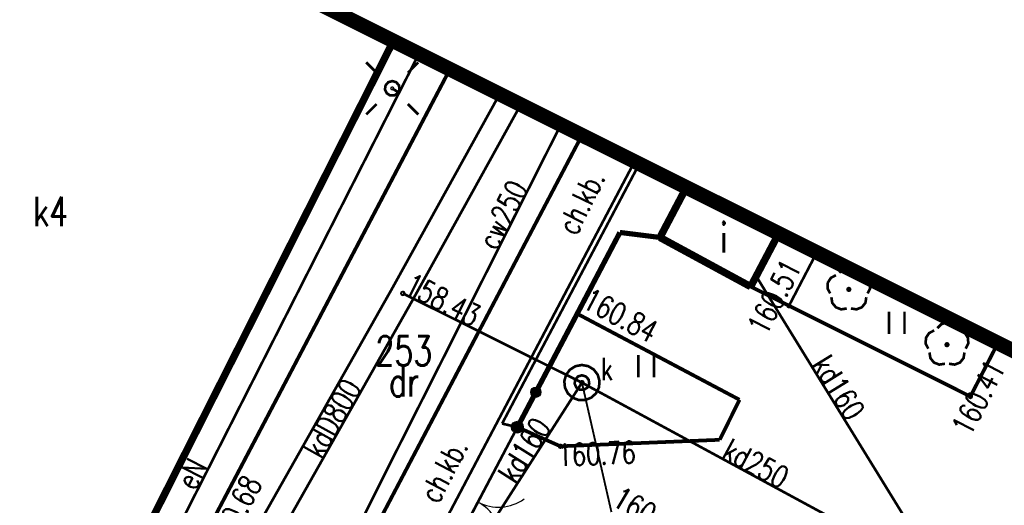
# Model space of a CAD drawing. Extents: x 0 to 7432618, y -40 to 5712028.
# Tile 56 of 165: x 7430702 to 7430735, y 5711553 to 5711569. Entities that reach past the tile are written whole.
import ezdxf
from ezdxf.enums import TextEntityAlignment as Align

# ---------------------------------------------------------------- set-up
doc = ezdxf.new("R2010")
doc.units = 0
doc.header["$MEASUREMENT"] = 0
for name, pattern in [('0', [1.5, 1, -0.5]), ('2218', [1, 0.5, -0.5]), ('3901', [0])]:
    doc.linetypes.add(name, pattern=pattern)
for name, color, linetype in [('Dzialki', 7, 'Continuous'), ('EGBB_E_T_0', 7, 'Continuous'), ('EGBB_L_0', 7, 'Continuous'), ('Numery_dzialek', 7, 'Continuous'), ('OTK_E_T_1', 7, 'Continuous'), ('OTK_L_0', 7, 'Continuous'), ('OTK_L_1', 7, 'Continuous'), ('OTK_L_2', 7, 'Continuous'), ('OTK_L_4', 7, 'Continuous'), ('OTO_L_0', 7, 'Continuous'), ('OTO_L_1', 7, 'Continuous'), ('OTR_T_0', 7, 'Continuous'), ('OTZ_L_3', 7, 'Continuous'), ('OTZ_T_0', 7, 'Continuous'), ('SUCP_E_T_0', 7, 'Continuous'), ('SUCP_L_0', 7, 'Continuous'), ('SUE_T_3', 7, 'Continuous'), ('SUEP_E_T_0', 7, 'Continuous'), ('SUEP_L_0', 7, 'Continuous'), ('SUKP_E_T_0', 7, 'Continuous'), ('SUKP_L_0', 7, 'Continuous'), ('SUKR_T_0', 7, 'Continuous'), ('SUP_E_T_1', 7, 'Continuous'), ('SUP_L_1', 7, 'Continuous'), ('SUP_T_4', 7, 'Continuous'), ('Uzytki', 7, 'Continuous'), ('zakres', 7, 'Continuous')]:
    doc.layers.add(name, color=color, linetype=linetype)
doc.styles.add('STYL_ARIAL', font='simplex', dxfattribs={"width": 0.75, "oblique": 0.1})

# ---------------------------------------------------------------- blocks, each defined once
blk = doc.blocks.new('OTOB')
at = {"color": 0}
for centre, start, end in [((-1.5, 0), 0, 63.2606), ((1.5, 0), 116.7394, 180)]:
    blk.add_arc(centre, 1.5, start, end, dxfattribs=at)
blk = doc.blocks.new('KOGR')
at = {"color": 0}
for radius in [0.2, 0.18, 0.16, 0.14, 0.12, 0.1, 0.08, 0.06, 0.04, 0.02]:
    blk.add_circle((0, 0), radius, dxfattribs=at)

msp = doc.modelspace()

# ---------------------------------------------------------------- linework, layer by layer
at = {"layer": 'Dzialki', "color": 18, "true_color": 0x000000, "const_width": 0.09}
for points in [[(7430700.71, 5711541.17), (7430714.541, 5711568.566)], [(7430708.41, 5711537.33), (7430722.719, 5711564.479)]]:
    msp.add_lwpolyline(points, dxfattribs=at)
at = {"layer": 'EGBB_L_0', "color": 18, "true_color": 0x000000, "const_width": 0.25}
for points in [[(7430700.691, 5711541.163), (7430714.528, 5711568.572)], [(7430724.477, 5711563.601), (7430723.58, 5711561.9)], [(7430723.58, 5711561.9), (7430726.66, 5711560.23)], [(7430726.66, 5711560.23), (7430727.612, 5711562.035)]]:
    msp.add_lwpolyline(points, dxfattribs=at)
at = {"layer": 'OTK_L_0', "color": 18, "linetype": '0', "true_color": 0x000000, "const_width": 0.09}
for points in [[(7430716.449, 5711567.612), (7430709.31, 5711554.03)], [(7430713.76, 5711551.73), (7430720.933, 5711565.372)], [(7430709.31, 5711554.03), (7430708.043, 5711551.622)]]:
    msp.add_lwpolyline(points, dxfattribs=at)
at = {"layer": 'OTK_L_1', "color": 18, "true_color": 0x000000, "const_width": 0.125}
for points in [[(7430709.31, 5711554.03), (7430716.449, 5711567.612)], [(7430720.933, 5711565.372), (7430713.76, 5711551.73)], [(7430726.66, 5711560.23), (7430727.96, 5711559.58)], [(7430720.77, 5711559.31), (7430726.28, 5711556.39)], [(7430727.96, 5711559.58), (7430734.12, 5711556.5)], [(7430734.12, 5711556.5), (7430735.055, 5711558.315)], [(7430726.28, 5711556.39), (7430725.61, 5711555.03)], [(7430720.2, 5711554.81), (7430718.74, 5711555.46)], [(7430725.61, 5711555.03), (7430720.2, 5711554.81)], [(7430708.043, 5711551.622), (7430709.31, 5711554.03)]]:
    msp.add_lwpolyline(points, dxfattribs=at)
at = {"layer": 'OTK_L_2', "color": 18, "linetype": '0', "true_color": 0x000000, "const_width": 0.09}
for points in [[(7430714.528, 5711568.572), (7430700.691, 5711541.163)], [(7430709.31, 5711554.03), (7430716.449, 5711567.612)], [(7430720.933, 5711565.372), (7430713.76, 5711551.73)], [(7430718.22, 5711555.58), (7430722.879, 5711564.4)], [(7430727.612, 5711562.035), (7430726.66, 5711560.23)], [(7430727.96, 5711559.58), (7430728.903, 5711561.389)], [(7430726.66, 5711560.23), (7430727.96, 5711559.58)], [(7430716.06, 5711550.37), (7430718.74, 5711555.46)], [(7430718.74, 5711555.46), (7430718.22, 5711555.58)], [(7430708.043, 5711551.622), (7430709.31, 5711554.03)]]:
    msp.add_lwpolyline(points, dxfattribs=at)
at = {"layer": 'OTK_L_4', "color": 18, "linetype": '0', "true_color": 0x000000, "const_width": 0.09}
for points in [[(7430722.22, 5711562.07), (7430720.77, 5711559.31)], [(7430723.58, 5711561.9), (7430722.22, 5711562.07)], [(7430726.66, 5711560.23), (7430723.58, 5711561.9)], [(7430727.96, 5711559.58), (7430726.66, 5711560.23)], [(7430720.77, 5711559.31), (7430726.28, 5711556.39)], [(7430734.12, 5711556.5), (7430727.96, 5711559.58)], [(7430735.055, 5711558.315), (7430734.12, 5711556.5)], [(7430726.28, 5711556.39), (7430725.61, 5711555.03)], [(7430718.74, 5711555.46), (7430716.64, 5711551.48)], [(7430720.2, 5711554.81), (7430718.74, 5711555.46)], [(7430725.61, 5711555.03), (7430720.2, 5711554.81)]]:
    msp.add_lwpolyline(points, dxfattribs=at)
at = {"layer": 'OTO_L_0', "color": 18, "linetype": '3901', "true_color": 0x000000, "const_width": 0.175}
for points in [[(7430722.22, 5711562.07), (7430720.77, 5711559.31)], [(7430723.58, 5711561.9), (7430722.22, 5711562.07)], [(7430720.77, 5711559.31), (7430718.74, 5711555.46)]]:
    msp.add_lwpolyline(points, dxfattribs=at)
at = {"layer": 'OTO_L_0', "color": 18, "true_color": 0x000000}
for radius in [0.175, 0.158, 0.14, 0.122, 0.105, 0.0875, 0.07, 0.0525, 0.035]:
    msp.add_circle((7430719.365, 5711556.646), radius, dxfattribs=at)
at = {"layer": 'OTO_L_1', "color": 18, "true_color": 0x000000, "const_width": 0.09}
for points in [[(7430718.74, 5711555.46), (7430716.06, 5711550.37)], [(7430716.06, 5711550.37), (7430718.74, 5711555.46)]]:
    msp.add_lwpolyline(points, dxfattribs=at)
at = {"layer": 'OTR_T_0', "color": 18, "true_color": 0x000000, "const_width": 0.09}
for points in [[(7430727.96, 5711559.625), (7430727.992, 5711559.612), (7430728.005, 5711559.58), (7430727.992, 5711559.548), (7430727.96, 5711559.535), (7430727.928, 5711559.548), (7430727.915, 5711559.58), (7430727.928, 5711559.612), (7430727.96, 5711559.625)], [(7430720.77, 5711559.355), (7430720.802, 5711559.342), (7430720.815, 5711559.31), (7430720.802, 5711559.278), (7430720.77, 5711559.265), (7430720.738, 5711559.278), (7430720.725, 5711559.31), (7430720.738, 5711559.342), (7430720.77, 5711559.355)], [(7430734.12, 5711556.545), (7430734.152, 5711556.532), (7430734.165, 5711556.5), (7430734.152, 5711556.468), (7430734.12, 5711556.455), (7430734.088, 5711556.468), (7430734.075, 5711556.5), (7430734.088, 5711556.532), (7430734.12, 5711556.545)], [(7430720.2, 5711554.855), (7430720.232, 5711554.842), (7430720.245, 5711554.81), (7430720.232, 5711554.778), (7430720.2, 5711554.765), (7430720.168, 5711554.778), (7430720.155, 5711554.81), (7430720.168, 5711554.842), (7430720.2, 5711554.855)]]:
    msp.add_lwpolyline(points, dxfattribs=at)
at = {"layer": 'OTZ_L_3', "color": 18, "linetype": '0', "true_color": 0x000000, "const_width": 0.09}
for points in [[(7430728.903, 5711561.389), (7430727.96, 5711559.58)], [(7430720.77, 5711559.31), (7430718.74, 5711555.46)], [(7430726.28, 5711556.39), (7430720.77, 5711559.31)], [(7430727.96, 5711559.58), (7430734.12, 5711556.5)], [(7430731.357, 5711558.625), (7430731.357, 5711559.375)], [(7430731.883, 5711558.625), (7430731.883, 5711559.375)], [(7430734.12, 5711556.5), (7430735.055, 5711558.315)], [(7430722.848, 5711557.155), (7430722.848, 5711557.905)], [(7430723.372, 5711557.155), (7430723.372, 5711557.905)], [(7430725.61, 5711555.03), (7430726.28, 5711556.39)], [(7430718.74, 5711555.46), (7430720.2, 5711554.81)], [(7430720.2, 5711554.81), (7430725.61, 5711555.03)]]:
    msp.add_lwpolyline(points, dxfattribs=at)
at = {"layer": 'OTZ_T_0', "color": 96, "true_color": 0x008000, "const_width": 0.09}
for points in [[(7430729.357, 5711560.001), (7430729.269, 5711560.174), (7430729.28, 5711560.367), (7430729.385, 5711560.53), (7430729.557, 5711560.618)], [(7430729.669, 5711560.699), (7430729.806, 5711560.836), (7430729.94, 5711560.872)], [(7430730.428, 5711560.618), (7430730.601, 5711560.53), (7430730.605, 5711560.539)], [(7430730.605, 5711560.539), (7430730.706, 5711560.367), (7430730.717, 5711560.174), (7430730.629, 5711560.001)], [(7430729.993, 5711560.181), (7430730.025, 5711560.168), (7430730.038, 5711560.136), (7430730.025, 5711560.104), (7430729.993, 5711560.091), (7430729.961, 5711560.104), (7430729.948, 5711560.136), (7430729.961, 5711560.168), (7430729.993, 5711560.181)], [(7430729.924, 5711559.489), (7430729.733, 5711559.459), (7430729.552, 5711559.529), (7430729.43, 5711559.679), (7430729.399, 5711559.871)], [(7430730.586, 5711559.871), (7430730.556, 5711559.679), (7430730.434, 5711559.529), (7430730.253, 5711559.459), (7430730.062, 5711559.489)], [(7430733.001, 5711558.822), (7430733.138, 5711558.959), (7430733.325, 5711559.009), (7430733.512, 5711558.959), (7430733.649, 5711558.822)], [(7430732.689, 5711558.125), (7430732.601, 5711558.298), (7430732.612, 5711558.491), (7430732.717, 5711558.653), (7430732.89, 5711558.742)], [(7430733.761, 5711558.742), (7430733.933, 5711558.653), (7430734.038, 5711558.491), (7430734.049, 5711558.298), (7430733.961, 5711558.125)], [(7430733.325, 5711558.304), (7430733.357, 5711558.291), (7430733.37, 5711558.259), (7430733.357, 5711558.227), (7430733.325, 5711558.214), (7430733.293, 5711558.227), (7430733.28, 5711558.259), (7430733.293, 5711558.291), (7430733.325, 5711558.304)], [(7430733.256, 5711557.613), (7430733.065, 5711557.583), (7430732.884, 5711557.652), (7430732.762, 5711557.803), (7430732.732, 5711557.994)], [(7430733.919, 5711557.994), (7430733.888, 5711557.803), (7430733.766, 5711557.652), (7430733.585, 5711557.583), (7430733.394, 5711557.613)]]:
    msp.add_lwpolyline(points, dxfattribs=at)
at = {"layer": 'SUCP_L_0', "color": 6, "true_color": 0xed00ed, "const_width": 0.09}
for points in [[(7430720.215, 5711565.73), (7430714.55, 5711554.49)], [(7430714.55, 5711554.49), (7430702.4, 5711530.21)]]:
    msp.add_lwpolyline(points, dxfattribs=at)
at = {"layer": 'SUE_T_3', "color": 18, "true_color": 0x000000, "const_width": 0.09}
for points in [[(7430713.96, 5711567.49), (7430713.606, 5711567.844)], [(7430715.02, 5711567.49), (7430715.374, 5711567.844)], [(7430714.49, 5711567.21), (7430714.625, 5711567.17), (7430714.717, 5711567.064), (7430714.737, 5711566.924), (7430714.679, 5711566.796), (7430714.56, 5711566.72), (7430714.42, 5711566.72), (7430714.301, 5711566.796), (7430714.242, 5711566.924), (7430714.263, 5711567.064), (7430714.355, 5711567.17), (7430714.49, 5711567.21)], [(7430714.49, 5711566.985), (7430714.508, 5711566.978), (7430714.515, 5711566.96), (7430714.508, 5711566.942), (7430714.49, 5711566.935), (7430714.472, 5711566.942), (7430714.465, 5711566.96), (7430714.472, 5711566.978), (7430714.49, 5711566.985)], [(7430713.96, 5711566.43), (7430713.606, 5711566.076)], [(7430715.02, 5711566.43), (7430715.374, 5711566.076)]]:
    msp.add_lwpolyline(points, dxfattribs=at)
at = {"layer": 'SUEP_L_0', "color": 1, "true_color": 0xff0000, "const_width": 0.09}
for points in [[(7430714.72, 5711566.81), (7430715.396, 5711568.138)], [(7430714.49, 5711566.96), (7430714.72, 5711566.81)], [(7430714.49, 5711566.96), (7430714.72, 5711566.81)], [(7430702.09, 5711541.93), (7430714.72, 5711566.81)]]:
    msp.add_lwpolyline(points, dxfattribs=at)
at = {"layer": 'SUKP_L_0', "color": 36, "true_color": 0x803300, "const_width": 0.09}
for points in [[(7430714.501, 5711560.195), (7430718.138, 5711566.769)], [(7430718.854, 5711566.411), (7430715.199, 5711559.805)], [(7430726.847, 5711560.585), (7430733.15, 5711550.35)], [(7430699.992, 5711534.537), (7430714.501, 5711560.195)], [(7430714.85, 5711560), (7430720.93, 5711556.97)], [(7430715.199, 5711559.805), (7430700.688, 5711534.143)], [(7430715, 5711547.71), (7430720.93, 5711556.97)], [(7430720.93, 5711556.97), (7430733.15, 5711550.35)]]:
    msp.add_lwpolyline(points, dxfattribs=at)
at = {"layer": 'SUKR_T_0', "color": 36, "true_color": 0x803300, "const_width": 0.065}
for points in [[(7430714.85, 5711560.062), (7430714.894, 5711560.044), (7430714.912, 5711560), (7430714.894, 5711559.956), (7430714.85, 5711559.938), (7430714.806, 5711559.956), (7430714.787, 5711560), (7430714.806, 5711560.044), (7430714.85, 5711560.062)], [(7430720.93, 5711557.032), (7430720.974, 5711557.014), (7430720.992, 5711556.97), (7430720.974, 5711556.926), (7430720.93, 5711556.907), (7430720.886, 5711556.926), (7430720.867, 5711556.97), (7430720.886, 5711557.014), (7430720.93, 5711557.032)], [(7430720.93, 5711556.97), (7430721.932, 5711552.576)]]:
    msp.add_lwpolyline(points, dxfattribs=at)
at = {"layer": 'SUP_L_1', "color": 36, "true_color": 0x803300, "const_width": 0.09}
msp.add_lwpolyline([(7430720.454, 5711556.604), (7430720.354, 5711556.801), (7430720.332, 5711557.02), (7430720.391, 5711557.233), (7430720.522, 5711557.41), (7430720.708, 5711557.528), (7430720.925, 5711557.57), (7430721.142, 5711557.531), (7430721.33, 5711557.417), (7430721.465, 5711557.242), (7430721.527, 5711557.031), (7430721.509, 5711556.811), (7430721.412, 5711556.612), (7430721.25, 5711556.463), (7430721.045, 5711556.381), (7430720.825, 5711556.379), (7430720.618, 5711556.457), (7430720.454, 5711556.604)], dxfattribs=at)
at = {"layer": 'SUP_T_4', "color": 18, "true_color": 0x000000, "const_width": 0.09}
msp.add_lwpolyline([(7430720.93, 5711557.22), (7430721.065, 5711557.18), (7430721.157, 5711557.074), (7430721.178, 5711556.934), (7430721.119, 5711556.806), (7430721, 5711556.73), (7430720.86, 5711556.73), (7430720.741, 5711556.806), (7430720.683, 5711556.934), (7430720.703, 5711557.074), (7430720.795, 5711557.18), (7430720.93, 5711557.22)], dxfattribs=at)
at = {"layer": 'Uzytki', "color": 96, "linetype": '2218', "true_color": 0x008000, "const_width": 0.09}
for points in [[(7430700.71, 5711541.17), (7430714.541, 5711568.566)], [(7430722.719, 5711564.48), (7430708.41, 5711537.33)]]:
    msp.add_lwpolyline(points, dxfattribs=at)
at = {"layer": 'zakres', "color": 18, "linetype": '0', "true_color": 0x000000, "const_width": 0.5}
msp.add_lwpolyline([(7430373.949, 5711738.752), (7430343.264, 5711674.558), (7430724.141, 5711482.075), (7430757.406, 5711547.147), (7430373.949, 5711738.752)], dxfattribs=at)

# ---------------------------------------------------------------- block references
at = {"layer": 'OTO_L_1', "color": 18, "true_color": 0x000000}
msp.add_blockref('KOGR', (7430718.74, 5711555.46), dxfattribs=at)
at = {"layer": 'OTO_L_1', "color": 18, "true_color": 0x000000, "rotation": 242.22937}
msp.add_blockref('OTOB', (7430717.4, 5711552.915), dxfattribs=at)

# ---------------------------------------------------------------- texts
at = {"layer": 'EGBB_E_T_0', "color": 18, "true_color": 0x000000, "style": 'STYL_ARIAL', "width": 0.75}
for s, p in [('k4', (7430702.891, 5711562.778)), ('i', (7430725.748, 5711561.884))]:
    msp.add_text(s, height=1, dxfattribs=at).set_placement(p, align=Align.MIDDLE_CENTER)
at = {"layer": 'Numery_dzialek', "color": 18, "true_color": 0x000000, "style": 'STYL_ARIAL', "width": 0.75}
msp.add_text('253', height=1, dxfattribs=at).set_placement((7430713.921, 5711558.547), align=Align.TOP_LEFT)
at = {"layer": 'OTK_E_T_1', "color": 18, "true_color": 0x000000, "style": 'STYL_ARIAL', "width": 0.75}
for rotation, p in [(63.7597, (7430720.902, 5711563.096)), (62.5924, (7430716.234, 5711553.987))]:
    msp.add_text('ch.kb.', height=0.75, rotation=rotation, dxfattribs=at).set_placement(p, align=Align.MIDDLE_CENTER)
at = {"layer": 'OTR_T_0', "color": 18, "true_color": 0x000000, "style": 'STYL_ARIAL', "width": 0.75}
for s, rotation, p in [('160.51', 62.4748, (7430727.382, 5711558.432)), ('160.84', 332.0788, (7430720.789, 5711559.347))]:
    msp.add_text(s, height=0.75, rotation=rotation, dxfattribs=at).set_placement(p, align=Align.BOTTOM_LEFT)
for s, rotation, p in [('160.41', 62.7388, (7430733.451, 5711555.462)), ('160.76', 2.3287, (7430720.093, 5711554.882)), ('160.68', 62.6507, (7430708.209, 5711551.536))]:
    msp.add_text(s, height=0.75, rotation=rotation, dxfattribs=at).set_placement(p, align=Align.TOP_LEFT)
at = {"layer": 'SUCP_E_T_0', "color": 6, "true_color": 0xed00ed, "style": 'STYL_ARIAL', "width": 0.75}
msp.add_text('cw250', height=0.75, rotation=63.2504, dxfattribs=at).set_placement((7430718.243, 5711562.67), align=Align.MIDDLE_CENTER)
at = {"layer": 'SUEP_E_T_0', "color": 1, "true_color": 0xff0000, "style": 'STYL_ARIAL', "width": 0.75}
msp.add_text('eN', height=0.75, rotation=63.086, dxfattribs=at).set_placement((7430707.682, 5711553.875), align=Align.MIDDLE_CENTER)
at = {"layer": 'SUKP_E_T_0', "color": 36, "true_color": 0x803300, "style": 'STYL_ARIAL', "width": 0.75}
for s, rotation, p in [('kd160', 301.6075, (7430729.65, 5711556.803)), ('kdD800', 60.6859, (7430712.453, 5711555.758)), ('kd160', 57.3649, (7430718.974, 5711554.681)), ('kd250', 331.5541, (7430726.838, 5711554.224))]:
    msp.add_text(s, height=0.75, rotation=rotation, dxfattribs=at).set_placement(p, align=Align.MIDDLE_CENTER)
at = {"layer": 'SUKR_T_0', "color": 36, "true_color": 0x803300, "style": 'STYL_ARIAL', "width": 0.75}
msp.add_text('158.43', height=0.75, rotation=333.1794, dxfattribs=at).set_placement((7430715.022, 5711560.373), align=Align.MIDDLE_LEFT)
msp.add_text('160.67', height=0.75, rotation=329.547, dxfattribs=at).set_placement((7430722.293, 5711553.475), align=Align.TOP_LEFT)
at = {"layer": 'SUP_E_T_1', "color": 18, "true_color": 0x000000, "style": 'STYL_ARIAL', "width": 0.75}
msp.add_text('k', height=0.75, dxfattribs=at).set_placement((7430721.576, 5711556.833), align=Align.BOTTOM_LEFT)
at = {"layer": 'Uzytki', "color": 96, "true_color": 0x008000, "style": 'STYL_ARIAL', "width": 0.75}
msp.add_text('dr', height=1, dxfattribs=at).set_placement((7430714.893, 5711556.196), align=Align.BOTTOM_CENTER)

doc.saveas('drawing.dxf')
